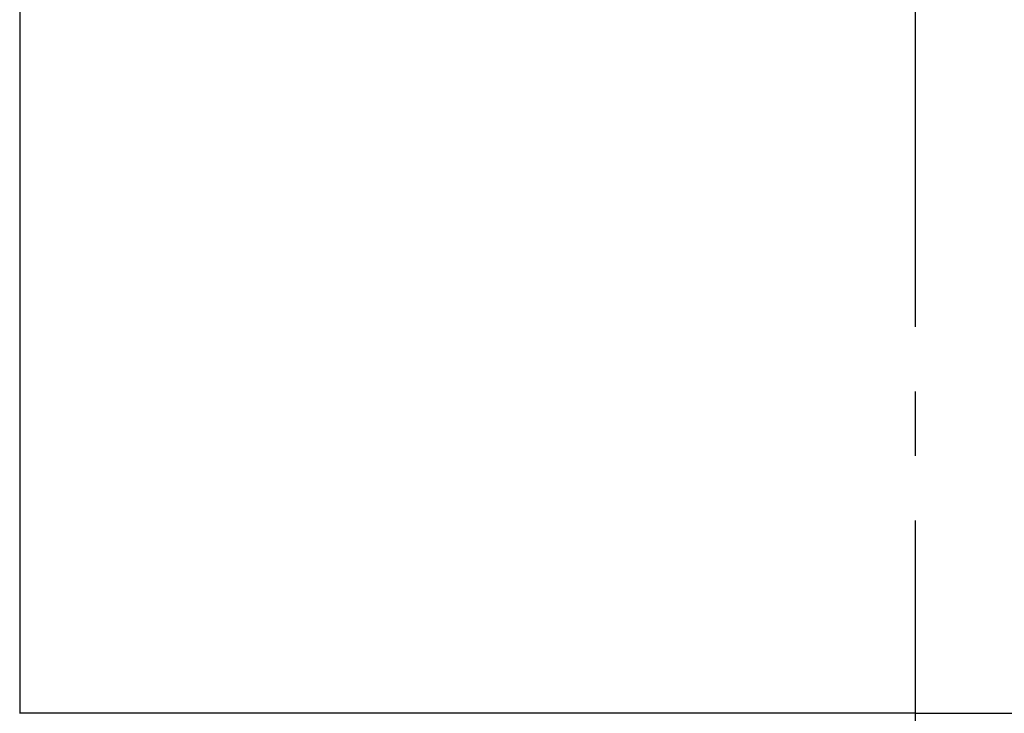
# Model space of a CAD drawing. Header units: millimetres. Extents: x 10 to 412, y 8 to 584.
# Tile 23 of 88: x 152 to 191, y 361 to 388. Entities that reach past the tile are written whole.
import ezdxf

# ---------------------------------------------------------------- set-up
doc = ezdxf.new("R2010")
doc.units = ezdxf.units.MM
doc.linetypes.add('CENTERX2', pattern=[20.32, 12.7, -2.54, 2.54, -2.54])
doc.layers.add('CENTERLINE', color=4, linetype='CENTERX2')
doc.layers.add('DETAIL', color=3, linetype='Continuous')
doc.layers.add('OUTLINE', color=7, linetype='Continuous', lineweight=25)

msp = doc.modelspace()

# ---------------------------------------------------------------- linework, layer by layer
at = {"layer": 'CENTERLINE'}
msp.add_line((187.46781, 571.80517), (187.46781, 323.59013), dxfattribs=at)
at = {"layer": 'DETAIL'}
for points in [[(187.46781, 361.00517), (185.14956, 361.00517), (182.07844, 361.00517), (177.55899, 361.00517), (173.15662, 361.00517), (168.62161, 361.00517), (164.90648, 361.00517), (163.19551, 361.00517), (161.75194, 361.00517), (160.20534, 361.00517), (157.45309, 361.00517), (155.0364, 361.00517), (153.5614, 361.00517), (152.51891, 361.00517), (152.21781, 361.00517), (152.21781, 361.00517)], [(187.46781, 361.00517), (189.78607, 361.00517), (192.85719, 361.00517), (197.37664, 361.00517), (201.77901, 361.00517), (206.31402, 361.00517), (210.02915, 361.00517), (211.74012, 361.00517), (213.18369, 361.00517), (214.73029, 361.00517), (217.48254, 361.00517), (219.89923, 361.00517), (221.37423, 361.00517), (222.41672, 361.00517), (222.71781, 361.00517), (222.71781, 361.00517)]]:
    msp.add_open_spline(points, degree=3, knots=[0, 0, 0, 0, 0.1258375, 0.16666667, 0.251675, 0.3775125, 0.44444444, 0.50335, 0.50335, 0.55555556, 0.6275125, 0.751675, 0.83333333, 0.8758375, 1, 1, 1, 1], dxfattribs=at)
at = {"layer": 'OUTLINE'}
msp.add_line((152.21781, 453.70517), (152.21781, 361.00063), dxfattribs=at)

doc.saveas('drawing.dxf')
